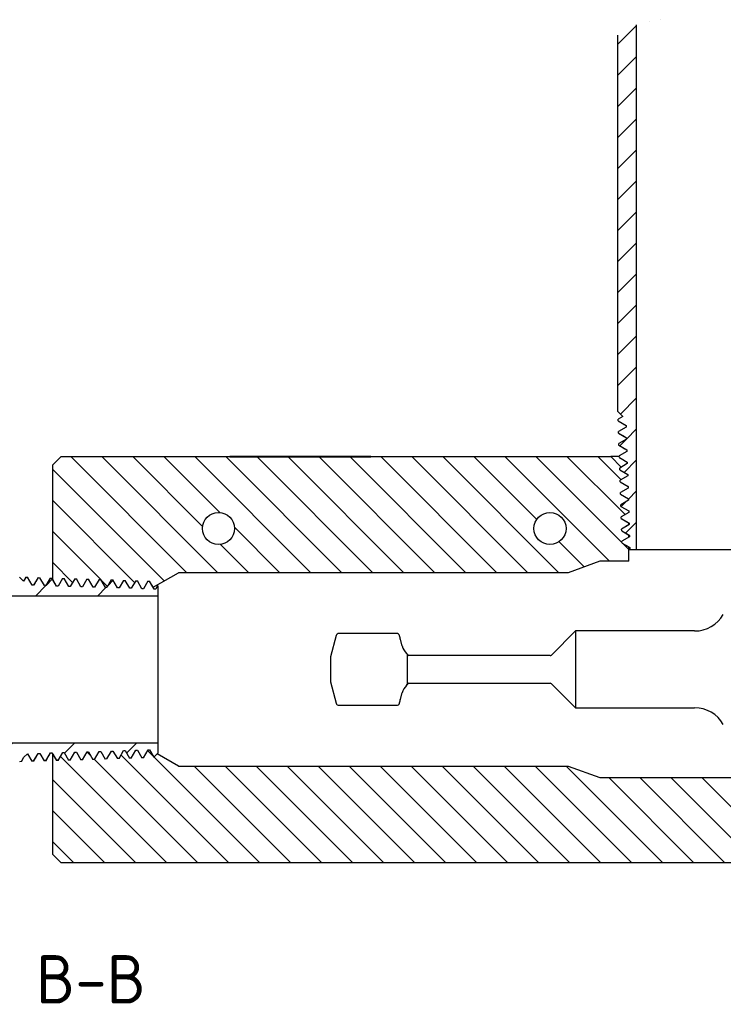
# Paper-space layout 'Blatt1' of a CAD drawing. Header units: millimetres. Extents: x 1 to 1549, y -85 to 184.
# Tile 8 of 9: x 1370 to 1472, y 2 to 145. Entities that reach past the tile are written whole.
import ezdxf
from ezdxf.enums import TextEntityAlignment as Align

# ---------------------------------------------------------------- set-up
doc = ezdxf.new("R2010")
doc.units = ezdxf.units.MM
for name, color, linetype in [('9157K45_STANDARD', 7, 'Continuous'), ('Default', 7, 'Continuous'), ('IFC-1N25-1N0-SRD', 7, 'Continuous'), ('SRD_FPC_EHEDG_20', 7, 'Continuous')]:
    doc.layers.add(name, color=color, linetype=linetype)
doc.styles.add('SEACAD_Solid_Edge_ISO', font='seiso.ttf')

# ---------------------------------------------------------------- blocks, each defined once
blk = doc.blocks.new('SE19')
at = {"layer": '9157K45_STANDARD', "linetype": 'Continuous'}
h = blk.add_hatch(dxfattribs=at)
h.set_pattern_fill('LINE', angle=45, style=0)
edge = h.paths.add_edge_path()
edge.add_arc((1463.58, 133.72), 11.13, 110.9322, 126.8699)
edge.add_line((1456.9, 142.63), (1456.9, 88.13))
edge.add_line((1456.9, 88.13), (1457.61, 87.42))
edge.add_line((1457.61, 87.42), (1456.93, 87.03))
edge.add_line((1456.93, 87.03), (1456.94, 86.78))
edge.add_line((1456.94, 86.78), (1458.09, 86.12))
edge.add_line((1458.09, 86.12), (1458.09, 85.9))
edge.add_line((1458.09, 85.9), (1456.99, 85.27))
edge.add_line((1456.99, 85.27), (1457, 85.02))
edge.add_line((1457, 85.02), (1458.14, 84.35))
edge.add_line((1458.14, 84.35), (1458.14, 84.13))
edge.add_line((1458.14, 84.13), (1457.04, 83.5))
edge.add_line((1457.04, 83.5), (1457.05, 83.25))
edge.add_line((1457.05, 83.25), (1458.2, 82.59))
edge.add_line((1458.2, 82.59), (1458.2, 82.37))
edge.add_line((1458.2, 82.37), (1457.1, 81.73))
edge.add_line((1457.1, 81.73), (1457.11, 81.48))
edge.add_line((1457.11, 81.48), (1458.25, 80.82))
edge.add_line((1458.25, 80.82), (1458.25, 80.6))
edge.add_line((1458.25, 80.6), (1457.15, 79.96))
edge.add_line((1457.15, 79.96), (1457.16, 79.72))
edge.add_line((1457.16, 79.72), (1458.31, 79.05))
edge.add_line((1458.31, 79.05), (1458.31, 78.83))
edge.add_line((1458.31, 78.83), (1457.21, 78.2))
edge.add_line((1457.21, 78.2), (1457.22, 77.95))
edge.add_line((1457.22, 77.95), (1458.36, 77.29))
edge.add_line((1458.36, 77.29), (1458.36, 77.07))
edge.add_line((1458.36, 77.07), (1457.26, 76.43))
edge.add_line((1457.26, 76.43), (1457.27, 76.18))
edge.add_line((1457.27, 76.18), (1458.42, 75.52))
edge.add_line((1458.42, 75.52), (1458.42, 75.3))
edge.add_line((1458.42, 75.3), (1457.32, 74.66))
edge.add_line((1457.32, 74.66), (1457.33, 74.42))
edge.add_line((1457.33, 74.42), (1458.47, 73.75))
edge.add_line((1458.47, 73.75), (1458.47, 73.53))
edge.add_line((1458.47, 73.53), (1457.37, 72.9))
edge.add_line((1457.37, 72.9), (1457.38, 72.65))
edge.add_line((1457.38, 72.65), (1458.53, 71.99))
edge.add_line((1458.53, 71.99), (1458.53, 71.77))
edge.add_line((1458.53, 71.77), (1457.43, 71.13))
edge.add_line((1457.43, 71.13), (1457.44, 70.88))
edge.add_line((1457.44, 70.88), (1458.58, 70.22))
edge.add_line((1458.58, 70.22), (1458.58, 70))
edge.add_line((1458.58, 70), (1457.48, 69.36))
edge.add_line((1457.48, 69.36), (1457.49, 69.11))
edge.add_line((1457.49, 69.11), (1458.64, 68.45))
edge.add_line((1458.64, 68.45), (1458.64, 68.23))
edge.add_line((1458.64, 68.23), (1458.45, 68.12))
edge.add_line((1458.45, 68.12), (1459.6, 68.12))
edge.add_line((1459.6, 68.12), (1459.6, 144.12))
h = blk.add_hatch(dxfattribs=at)
h.set_pattern_fill('LINE', scale=2, angle=45, style=0)
h.paths.add_polyline_path([(1386.44, 62.56), (1386.21, 62.56), (1385.55, 63.71), (1385.3, 63.71), (1384.67, 62.61), (1384.45, 62.61), (1383.78, 63.76), (1383.54, 63.77), (1382.9, 62.67), (1382.68, 62.67), (1382.02, 63.82), (1381.77, 63.82), (1381.13, 62.72), (1380.91, 62.72), (1380.25, 63.87), (1380, 63.88), (1379.37, 62.78), (1379.15, 62.78), (1378.48, 63.93), (1378.24, 63.93), (1377.6, 62.83), (1377.38, 62.83), (1376.72, 63.98), (1376.47, 63.99), (1375.83, 62.89), (1375.61, 62.89), (1374.95, 64.04), (1374.7, 64.04), (1374.07, 62.94), (1373.85, 62.94), (1373.18, 64.09), (1372.94, 64.1), (1372.3, 63), (1372.08, 63), (1371.42, 64.15), (1371.17, 64.15), (1370.85, 63.6), (1370.26, 64.18), (1169.3, 64.18), (1169.3, 61.48), (1390.26, 61.48), (1390.26, 62.92), (1390.25, 62.94), (1389.97, 62.45), (1389.75, 62.45), (1389.09, 63.6), (1388.84, 63.6), (1388.2, 62.5), (1387.98, 62.5), (1387.32, 63.65), (1387.07, 63.66)])
h = blk.add_hatch(dxfattribs=at)
h.set_pattern_fill('LINE', scale=2, angle=45, style=0)
h.paths.add_polyline_path([(1384.67, 37.91), (1385.33, 39.06), (1385.55, 39.06), (1386.19, 37.96), (1386.44, 37.97), (1387.1, 39.11), (1387.32, 39.11), (1387.95, 38.01), (1388.2, 38.02), (1388.87, 39.17), (1389.09, 39.17), (1389.69, 38.13), (1390.26, 38.72), (1390.26, 40.16), (1169.3, 40.16), (1169.3, 37.46), (1370.26, 37.46), (1370.28, 37.48), (1370.28, 37.46), (1370.53, 37.47), (1370.9, 38.1), (1371.42, 38.62), (1371.42, 38.62), (1372.05, 37.52), (1372.3, 37.53), (1372.96, 38.67), (1373.18, 38.67), (1373.82, 37.57), (1374.07, 37.58), (1374.73, 38.73), (1374.95, 38.73), (1375.59, 37.63), (1375.83, 37.64), (1376.5, 38.78), (1376.72, 38.78), (1377.35, 37.68), (1377.6, 37.69), (1378.26, 38.84), (1378.48, 38.84), (1379.12, 37.74), (1379.37, 37.75), (1380.03, 38.89), (1380.25, 38.89), (1380.89, 37.79), (1381.13, 37.8), (1381.8, 38.95), (1382.02, 38.95), (1382.65, 37.85), (1382.9, 37.86), (1383.56, 39), (1383.78, 39), (1384.42, 37.9)])
at = {"layer": 'IFC-1N25-1N0-SRD', "linetype": 'Continuous'}
h = blk.add_hatch(dxfattribs=at)
h.set_pattern_fill('LINE', angle=135, style=0)
h.paths.add_polyline_path([(1458.48, 68.12), (1458.45, 68.12), (1458.48, 68.14), (1458.48, 68.54), (1457.49, 69.11), (1457.48, 69.36), (1458.48, 69.94), (1458.48, 70.28), (1457.44, 70.88), (1457.43, 71.13), (1458.48, 71.74), (1458.48, 72.01), (1457.38, 72.65), (1457.37, 72.9), (1458.47, 73.53), (1458.47, 73.75), (1457.33, 74.42), (1457.32, 74.66), (1458.42, 75.3), (1458.42, 75.52), (1457.27, 76.18), (1457.26, 76.43), (1458.36, 77.07), (1458.36, 77.29), (1457.22, 77.95), (1457.21, 78.2), (1458.31, 78.83), (1458.31, 79.05), (1457.16, 79.72), (1457.15, 79.96), (1457.38, 80.1), (1455.86, 81.62), (1421.11, 81.62), (1421.11, 81.58), (1400.71, 81.58), (1400.71, 81.62), (1376.26, 81.62), (1375.06, 80.42), (1375.06, 63.85), (1375.61, 62.89), (1375.83, 62.89), (1376.47, 63.99), (1376.72, 63.98), (1377.38, 62.83), (1377.6, 62.83), (1378.24, 63.93), (1378.48, 63.93), (1379.15, 62.78), (1379.37, 62.78), (1380, 63.88), (1380.25, 63.87), (1380.91, 62.72), (1381.13, 62.72), (1381.77, 63.82), (1382.02, 63.82), (1382.68, 62.67), (1382.9, 62.67), (1383.54, 63.77), (1383.78, 63.76), (1384.45, 62.61), (1384.67, 62.61), (1385.3, 63.71), (1385.55, 63.71), (1386.21, 62.56), (1386.44, 62.56), (1387.07, 63.66), (1387.32, 63.65), (1387.98, 62.5), (1388.2, 62.5), (1388.84, 63.6), (1389.09, 63.6), (1389.6, 62.7), (1393.27, 64.82), (1449.71, 64.82), (1454.26, 66.48), (1458.48, 66.48)])
edge = h.paths.add_edge_path()
edge.add_ellipse((1399.06, 71.22), major_axis=(2.32, 0), ratio=1, start_angle=0, end_angle=360)
edge = h.paths.add_edge_path()
edge.add_ellipse((1447.06, 71.22), major_axis=(2.32, 0), ratio=1, start_angle=0, end_angle=360)
h = blk.add_hatch(dxfattribs=at)
h.set_pattern_fill('LINE', angle=135, style=0)
h.paths.add_polyline_path([(1499.06, 24.02), (1499.06, 35.26), (1498.54, 34.36), (1498.48, 34.37), (1497.52, 36.01), (1497.29, 36.01), (1496.37, 34.42), (1496.3, 34.42), (1495.35, 36.07), (1495.11, 36.07), (1494.19, 34.48), (1494.12, 34.48), (1493.17, 36.12), (1492.93, 36.12), (1492.01, 34.53), (1491.94, 34.53), (1490.99, 36.18), (1490.76, 36.18), (1489.83, 34.59), (1489.77, 34.59), (1488.82, 36.24), (1488.58, 36.24), (1487.66, 34.64), (1487.59, 34.64), (1486.64, 36.29), (1486.4, 36.29), (1486.26, 36.05), (1486.26, 35.17), (1454.26, 35.17), (1449.71, 36.82), (1393.27, 36.82), (1390.16, 38.61), (1389.69, 38.13), (1389.09, 39.17), (1388.87, 39.17), (1388.2, 38.02), (1387.95, 38.01), (1387.32, 39.11), (1387.1, 39.11), (1386.44, 37.97), (1386.19, 37.96), (1385.55, 39.06), (1385.33, 39.06), (1384.67, 37.91), (1384.42, 37.9), (1383.78, 39), (1383.56, 39), (1382.9, 37.86), (1382.65, 37.85), (1382.02, 38.95), (1381.8, 38.95), (1381.13, 37.8), (1380.89, 37.79), (1380.25, 38.89), (1380.03, 38.89), (1379.37, 37.75), (1379.12, 37.74), (1378.48, 38.84), (1378.26, 38.84), (1377.6, 37.69), (1377.35, 37.68), (1376.72, 38.78), (1376.5, 38.78), (1375.83, 37.64), (1375.59, 37.63), (1375.06, 38.54), (1375.06, 24.02), (1376.26, 22.82), (1497.86, 22.82)])
at = {"layer": '9157K45_STANDARD', "color": 7, "linetype": 'Continuous'}
for p, q in [((1459.6, 68.12), (1459.6, 144.12)), ((1456.9, 88.13), (1456.9, 142.63)), ((1457.61, 87.42), (1456.9, 88.13)), ((1457.61, 87.42), (1456.93, 87.03)), ((1456.94, 86.78), (1456.93, 87.03)), ((1456.94, 86.78), (1458.09, 86.12)), ((1458.09, 85.9), (1456.99, 85.27)), ((1458.09, 86.12), (1458.09, 85.9)), ((1457, 85.02), (1456.99, 85.27)), ((1457, 85.02), (1458.14, 84.35)), ((1458.14, 84.13), (1457.04, 83.5)), ((1458.14, 84.35), (1458.14, 84.13)), ((1457.05, 83.25), (1457.04, 83.5)), ((1457.05, 83.25), (1458.2, 82.59)), ((1458.2, 82.37), (1457.1, 81.73)), ((1457.11, 81.48), (1457.1, 81.73)), ((1457.11, 81.48), (1458.25, 80.82)), ((1458.2, 82.59), (1458.2, 82.37)), ((1458.25, 80.6), (1457.15, 79.96)), ((1457.16, 79.72), (1457.15, 79.96)), ((1458.25, 80.82), (1458.25, 80.6)), ((1457.16, 79.72), (1458.31, 79.05)), ((1458.31, 78.83), (1457.21, 78.2)), ((1458.31, 79.05), (1458.31, 78.83)), ((1457.22, 77.95), (1457.21, 78.2)), ((1457.22, 77.95), (1458.36, 77.29)), ((1458.36, 77.07), (1457.26, 76.43)), ((1458.36, 77.29), (1458.36, 77.07)), ((1457.27, 76.18), (1457.26, 76.43)), ((1457.27, 76.18), (1458.42, 75.52)), ((1458.42, 75.3), (1457.32, 74.66)), ((1457.33, 74.42), (1457.32, 74.66)), ((1457.33, 74.42), (1458.47, 73.75)), ((1458.42, 75.52), (1458.42, 75.3)), ((1458.47, 73.53), (1457.37, 72.9)), ((1457.38, 72.65), (1457.37, 72.9)), ((1458.47, 73.75), (1458.47, 73.53)), ((1457.38, 72.65), (1458.53, 71.99)), ((1458.53, 71.77), (1457.43, 71.13)), ((1458.53, 71.99), (1458.53, 71.77)), ((1457.44, 70.88), (1457.43, 71.13)), ((1457.44, 70.88), (1458.58, 70.22)), ((1458.58, 70), (1457.48, 69.36)), ((1458.58, 70.22), (1458.58, 70)), ((1457.49, 69.11), (1457.48, 69.36)), ((1457.49, 69.11), (1458.64, 68.45)), ((1458.49, 68.53), (1458.64, 68.45)), ((1458.64, 68.45), (1458.64, 68.23)), ((1458.64, 68.23), (1458.45, 68.12)), ((1459.6, 68.12), (1458.45, 68.12)), ((1480.92, 68.12), (1459.6, 68.12)), ((1370.26, 64.18), (1370.85, 63.6)), ((1371.17, 64.15), (1370.85, 63.6)), ((1371.17, 64.15), (1371.42, 64.15)), ((1372.08, 63), (1371.42, 64.15)), ((1371.15, 64.12), (1370.84, 63.6)), ((1372.3, 63), (1372.08, 63)), ((1372.94, 64.1), (1372.3, 63)), ((1372.94, 64.1), (1373.18, 64.09)), ((1373.85, 62.94), (1373.18, 64.09)), ((1374.07, 62.94), (1373.85, 62.94)), ((1374.7, 64.04), (1374.07, 62.94)), ((1374.7, 64.04), (1374.95, 64.04)), ((1375.61, 62.89), (1374.95, 64.04)), ((1375.83, 62.89), (1375.61, 62.89)), ((1376.47, 63.99), (1375.83, 62.89)), ((1376.47, 63.99), (1376.72, 63.98)), ((1377.38, 62.83), (1376.72, 63.98)), ((1377.6, 62.83), (1377.38, 62.83)), ((1378.24, 63.93), (1377.6, 62.83)), ((1378.24, 63.93), (1378.48, 63.93)), ((1379.15, 62.78), (1378.48, 63.93)), ((1379.37, 62.78), (1379.15, 62.78)), ((1380, 63.88), (1379.37, 62.78)), ((1380, 63.88), (1380.25, 63.87)), ((1380.91, 62.72), (1380.25, 63.87)), ((1381.13, 62.72), (1380.91, 62.72)), ((1381.77, 63.82), (1381.13, 62.72)), ((1381.77, 63.82), (1382.02, 63.82)), ((1382.68, 62.67), (1382.02, 63.82)), ((1383.54, 63.77), (1382.9, 62.67)), ((1383.54, 63.77), (1383.78, 63.76)), ((1384.45, 62.61), (1383.78, 63.76)), ((1385.3, 63.71), (1384.67, 62.61)), ((1385.3, 63.71), (1385.55, 63.71)), ((1386.21, 62.56), (1385.55, 63.71)), ((1387.07, 63.66), (1386.44, 62.56)), ((1387.07, 63.66), (1387.32, 63.65)), ((1387.98, 62.5), (1387.32, 63.65)), ((1388.84, 63.6), (1388.2, 62.5)), ((1388.84, 63.6), (1389.09, 63.6)), ((1389.75, 62.45), (1389.09, 63.6)), ((1390.25, 62.94), (1389.97, 62.45)), ((1390.24, 62.92), (1389.97, 62.45)), ((1390.25, 62.94), (1390.26, 62.92)), ((1390.26, 62.92), (1390.26, 61.48)), ((1169.3, 61.48), (1390.26, 61.48)), ((1382.9, 62.67), (1382.68, 62.67)), ((1384.67, 62.61), (1384.45, 62.61)), ((1386.44, 62.56), (1386.21, 62.56)), ((1388.2, 62.5), (1387.98, 62.5)), ((1389.97, 62.45), (1389.75, 62.45)), ((1390.26, 61.48), (1390.26, 40.16)), ((1390.26, 40.16), (1169.3, 40.16)), ((1390.26, 40.16), (1390.26, 38.72)), ((1371.42, 38.62), (1370.9, 38.1)), ((1371.42, 38.62), (1372.05, 37.52)), ((1371.42, 38.62), (1371.42, 38.62)), ((1372.3, 37.53), (1372.96, 38.67)), ((1372.96, 38.67), (1373.18, 38.67)), ((1373.18, 38.67), (1373.82, 37.57)), ((1374.07, 37.58), (1374.73, 38.73)), ((1374.73, 38.73), (1374.95, 38.73)), ((1374.95, 38.73), (1375.59, 37.63)), ((1375.83, 37.64), (1376.5, 38.78)), ((1376.5, 38.78), (1376.72, 38.78)), ((1376.72, 38.78), (1377.35, 37.68)), ((1377.6, 37.69), (1378.26, 38.84)), ((1378.26, 38.84), (1378.48, 38.84)), ((1378.48, 38.84), (1379.12, 37.74)), ((1379.37, 37.75), (1380.03, 38.89)), ((1380.03, 38.89), (1380.25, 38.89)), ((1380.25, 38.89), (1380.89, 37.79)), ((1381.13, 37.8), (1381.8, 38.95)), ((1381.8, 38.95), (1382.02, 38.95)), ((1382.02, 38.95), (1382.65, 37.85)), ((1382.9, 37.86), (1383.56, 39)), ((1383.56, 39), (1383.78, 39)), ((1383.78, 39), (1384.42, 37.9)), ((1384.67, 37.91), (1385.33, 39.06)), ((1385.33, 39.06), (1385.55, 39.06)), ((1385.55, 39.06), (1386.19, 37.96)), ((1386.44, 37.97), (1387.1, 39.11)), ((1387.1, 39.11), (1387.32, 39.11)), ((1387.32, 39.11), (1387.95, 38.01)), ((1388.2, 38.02), (1388.87, 39.17)), ((1388.87, 39.17), (1389.09, 39.17)), ((1389.09, 39.17), (1389.69, 38.13)), ((1390.26, 38.72), (1389.69, 38.13)), ((1370.28, 37.48), (1370.28, 37.46)), ((1370.53, 37.47), (1370.28, 37.46)), ((1370.53, 37.47), (1370.9, 38.1)), ((1370.55, 37.5), (1370.9, 38.1)), ((1372.3, 37.53), (1372.05, 37.52)), ((1374.07, 37.58), (1373.82, 37.57)), ((1375.83, 37.64), (1375.59, 37.63)), ((1377.6, 37.69), (1377.35, 37.68)), ((1379.37, 37.75), (1379.12, 37.74)), ((1381.13, 37.8), (1380.89, 37.79)), ((1382.9, 37.86), (1382.65, 37.85)), ((1384.67, 37.91), (1384.42, 37.9)), ((1386.44, 37.97), (1386.19, 37.96)), ((1388.2, 38.02), (1387.95, 38.01))]:
    blk.add_line(p, q, dxfattribs=at)
for centre, radius, start, end in [((1693.08, 44.66), 322.5, 176.5354, 176.5405), ((1677.29, 45.13), 304.94, 176.4341, 176.4393), ((1557.45, 48.69), 183.4, 175.1973, 175.2062), ((1797.72, 45.47), 407.85, 177.5456, 177.5478), ((1306.27, 43.65), 64.56, 354.5081, 354.5351), ((1299.31, 44.09), 73.29, 354.8609, 354.8841), ((1302.94, 44.06), 71.42, 354.7937, 354.8175), ((1322.19, 43.73), 59.24, 354.257, 354.2571)]:
    blk.add_arc(centre, radius, start, end, dxfattribs=at)
for points in [[(1456.97, 86.76), (1457.34, 86.55), (1457.71, 86.34), (1458.09, 86.12)], [(1457.03, 85), (1457.4, 84.78), (1457.77, 84.57), (1458.14, 84.35)], [(1457.08, 83.23), (1457.45, 83.02), (1457.82, 82.8), (1458.2, 82.58)], [(1457.14, 81.46), (1457.51, 81.25), (1457.88, 81.03), (1458.25, 80.82)], [(1458.49, 72.01), (1458.5, 72), (1458.51, 71.99), (1458.53, 71.98)], [(1458.5, 70.26), (1458.53, 70.25), (1458.56, 70.23), (1458.58, 70.22)], [(1372.92, 64.07), (1372.71, 63.72), (1372.5, 63.36), (1372.3, 63)], [(1374.68, 64.01), (1374.48, 63.66), (1374.27, 63.3), (1374.06, 62.94)], [(1372.32, 37.56), (1372.53, 37.92), (1372.75, 38.3), (1372.97, 38.67)], [(1374.09, 37.61), (1374.3, 37.98), (1374.52, 38.35), (1374.73, 38.73)]]:
    blk.add_open_spline(points, degree=3, dxfattribs=at)
for points, knots in [([(1457, 85.02), (1457, 85.01), (1457, 85.01), (1457.02, 85), (1457.02, 85)], [0, 0, 0, 0, 0.1385672, 0.1647251, 0.1647251, 0.1647251, 0.1647251]), ([(1457.05, 83.25), (1457.05, 83.25), (1457.06, 83.24), (1457.07, 83.23), (1457.08, 83.23)], [0, 0, 0, 0, 0.1208798, 0.1647867, 0.1647867, 0.1647867, 0.1647867]), ([(1457.11, 81.48), (1457.11, 81.48), (1457.12, 81.47), (1457.13, 81.47), (1457.13, 81.47)], [0.0031992, 0.0031992, 0.0031992, 0.0031992, 0.1495579, 0.1647245, 0.1647245, 0.1647245, 0.1647245])]:
    blk.add_open_spline(points, degree=3, knots=knots, dxfattribs=at)
at = {"layer": 'IFC-1N25-1N0-SRD', "color": 7, "linetype": 'Continuous'}
for p, q in [((1375.06, 80.42), (1376.26, 81.62)), ((1376.26, 81.62), (1400.71, 81.62)), ((1412.27, 81.62), (1400.71, 81.62)), ((1400.71, 81.58), (1400.71, 81.62)), ((1400.71, 81.58), (1421.11, 81.58)), ((1412.27, 81.58), (1412.27, 81.62)), ((1421.11, 81.62), (1412.27, 81.62)), ((1421.11, 81.62), (1455.86, 81.62)), ((1421.11, 81.62), (1421.11, 81.58)), ((1457.1, 81.62), (1455.86, 81.62)), ((1457.38, 80.1), (1455.86, 81.62)), ((1375.06, 63.85), (1375.06, 80.42)), ((1457.38, 80.1), (1457.15, 79.96)), ((1457.16, 79.72), (1457.15, 79.96)), ((1457.16, 79.72), (1458.31, 79.05)), ((1458.31, 78.83), (1457.21, 78.2)), ((1458.31, 79.05), (1458.31, 78.83)), ((1457.22, 77.95), (1457.21, 78.2)), ((1457.22, 77.95), (1458.36, 77.29)), ((1458.36, 77.07), (1457.26, 76.43)), ((1458.36, 77.29), (1458.36, 77.07)), ((1457.27, 76.18), (1457.26, 76.43)), ((1457.27, 76.18), (1458.42, 75.52)), ((1458.42, 75.3), (1457.32, 74.66)), ((1457.33, 74.42), (1457.32, 74.66)), ((1457.33, 74.42), (1458.47, 73.75)), ((1458.42, 75.52), (1458.42, 75.3)), ((1458.47, 73.53), (1457.37, 72.9)), ((1457.38, 72.65), (1457.37, 72.9)), ((1458.47, 73.75), (1458.47, 73.53)), ((1457.38, 72.65), (1458.48, 72.01)), ((1458.48, 71.74), (1457.43, 71.13)), ((1458.48, 71.74), (1458.48, 72.01)), ((1457.44, 70.88), (1457.43, 71.13)), ((1457.44, 70.88), (1458.48, 70.28)), ((1458.48, 69.94), (1457.48, 69.36)), ((1458.48, 69.94), (1458.48, 70.28)), ((1457.49, 69.11), (1457.48, 69.36)), ((1457.49, 69.11), (1458.48, 68.54)), ((1458.48, 68.14), (1458.48, 68.54)), ((1458.48, 68.14), (1458.45, 68.12)), ((1458.48, 68.12), (1458.45, 68.12)), ((1458.48, 66.48), (1458.48, 68.12)), ((1454.26, 66.48), (1449.71, 64.82)), ((1458.48, 66.48), (1454.26, 66.48)), ((1389.6, 62.7), (1393.27, 64.82)), ((1449.71, 64.82), (1393.27, 64.82)), ((1375.61, 62.89), (1375.06, 63.85)), ((1375.83, 62.89), (1375.61, 62.89)), ((1376.47, 63.99), (1375.83, 62.89)), ((1376.47, 63.99), (1376.72, 63.98)), ((1377.38, 62.83), (1376.72, 63.98)), ((1377.6, 62.83), (1377.38, 62.83)), ((1378.24, 63.93), (1377.6, 62.83)), ((1378.24, 63.93), (1378.48, 63.93)), ((1379.15, 62.78), (1378.48, 63.93)), ((1379.37, 62.78), (1379.15, 62.78)), ((1380, 63.88), (1379.37, 62.78)), ((1380, 63.88), (1380.25, 63.87)), ((1380.91, 62.72), (1380.25, 63.87)), ((1381.13, 62.72), (1380.91, 62.72)), ((1381.77, 63.82), (1381.13, 62.72)), ((1381.77, 63.82), (1382.02, 63.82)), ((1382.68, 62.67), (1382.02, 63.82)), ((1383.54, 63.77), (1382.9, 62.67)), ((1383.54, 63.77), (1383.78, 63.76)), ((1384.45, 62.61), (1383.78, 63.76)), ((1385.3, 63.71), (1384.67, 62.61)), ((1385.3, 63.71), (1385.55, 63.71)), ((1386.21, 62.56), (1385.55, 63.71)), ((1387.07, 63.66), (1386.44, 62.56)), ((1387.07, 63.66), (1387.32, 63.65)), ((1387.98, 62.5), (1387.32, 63.65)), ((1388.84, 63.6), (1388.2, 62.5)), ((1388.84, 63.6), (1389.09, 63.6)), ((1389.6, 62.7), (1389.09, 63.6)), ((1382.9, 62.67), (1382.68, 62.67)), ((1384.67, 62.61), (1384.45, 62.61)), ((1386.44, 62.56), (1386.21, 62.56)), ((1388.2, 62.5), (1387.98, 62.5)), ((1375.06, 24.02), (1375.06, 38.54)), ((1375.06, 38.54), (1375.59, 37.63)), ((1375.83, 37.64), (1376.5, 38.78)), ((1376.5, 38.78), (1376.72, 38.78)), ((1376.72, 38.78), (1377.35, 37.68)), ((1377.6, 37.69), (1378.26, 38.84)), ((1378.26, 38.84), (1378.48, 38.84)), ((1378.48, 38.84), (1379.12, 37.74)), ((1379.37, 37.75), (1380.03, 38.89)), ((1380.03, 38.89), (1380.25, 38.89)), ((1380.25, 38.89), (1380.89, 37.79)), ((1381.13, 37.8), (1381.8, 38.95)), ((1381.8, 38.95), (1382.02, 38.95)), ((1382.02, 38.95), (1382.65, 37.85)), ((1382.9, 37.86), (1383.56, 39)), ((1383.56, 39), (1383.78, 39)), ((1383.78, 39), (1384.42, 37.9)), ((1384.67, 37.91), (1385.33, 39.06)), ((1385.33, 39.06), (1385.55, 39.06)), ((1385.55, 39.06), (1386.19, 37.96)), ((1386.44, 37.97), (1387.1, 39.11)), ((1387.1, 39.11), (1387.32, 39.11)), ((1387.32, 39.11), (1387.95, 38.01)), ((1388.2, 38.02), (1388.87, 39.17)), ((1388.87, 39.17), (1389.09, 39.17)), ((1389.09, 39.17), (1389.69, 38.13)), ((1390.16, 38.61), (1389.69, 38.13)), ((1393.27, 36.82), (1390.16, 38.61)), ((1375.83, 37.64), (1375.59, 37.63)), ((1377.6, 37.69), (1377.35, 37.68)), ((1379.37, 37.75), (1379.12, 37.74)), ((1381.13, 37.8), (1380.89, 37.79)), ((1382.9, 37.86), (1382.65, 37.85)), ((1384.67, 37.91), (1384.42, 37.9)), ((1386.44, 37.97), (1386.19, 37.96)), ((1388.2, 38.02), (1387.95, 38.01)), ((1393.27, 36.82), (1449.71, 36.82)), ((1449.71, 36.82), (1454.26, 35.17)), ((1454.26, 35.17), (1486.26, 35.17)), ((1376.26, 22.82), (1375.06, 24.02)), ((1497.86, 22.82), (1376.26, 22.82))]:
    blk.add_line(p, q, dxfattribs=at)
for centre in [(1399.06, 71.22), (1447.06, 71.22)]:
    blk.add_circle(centre, 2.32, dxfattribs=at)
for points in [[(1458.48, 72.01), (1458.48, 72.01), (1458.49, 72), (1458.51, 71.99)], [(1458.48, 70.28), (1458.48, 70.27), (1458.49, 70.26), (1458.51, 70.26)]]:
    blk.add_open_spline(points, degree=3, dxfattribs=at)
at = {"layer": 'SRD_FPC_EHEDG_20', "color": 7, "linetype": 'Continuous'}
for p, q in [((1416.11, 55.72), (1415.28, 52.62)), ((1424.87, 56.02), (1416.5, 56.02)), ((1425.66, 54.21), (1425.26, 55.72)), ((1450.76, 56.38), (1447.27, 52.89)), ((1450.76, 56.38), (1450.76, 45.26)), ((1468, 56.38), (1450.76, 56.38)), ((1426.4, 53.02), (1426.29, 53.14)), ((1426.4, 53.02), (1426.4, 48.62)), ((1447.1, 52.82), (1426.64, 52.82)), ((1415.28, 52.62), (1415.28, 49.02)), ((1415.28, 49.02), (1416.11, 45.92)), ((1426.29, 48.51), (1426.4, 48.62)), ((1426.64, 48.82), (1447.1, 48.82)), ((1447.27, 48.75), (1450.76, 45.26)), ((1425.26, 45.92), (1425.66, 47.43)), ((1416.5, 45.62), (1424.87, 45.62)), ((1450.76, 45.26), (1468, 45.26))]:
    blk.add_line(p, q, dxfattribs=at)
for centre, radius, start, end in [((1468, 61.18), 4.8, 270, 330), ((1416.5, 55.62), 0.4, 90.011, 165.2381), ((1424.87, 55.62), 0.4, 14.7619, 89.9903), ((1365, 39.39), 62.43, 14.5572, 15.1134), ((1427.98, 54.83), 2.4, 195, 225), ((1426.64, 53.06), 0.24, 189.5941, 270), ((1447.1, 53.06), 0.24, 270, 315), ((1427.98, 46.81), 2.4, 135, 165), ((1426.64, 48.58), 0.24, 90, 170.4059), ((1447.1, 48.58), 0.24, 45, 90), ((1416.5, 46.02), 0.4, 194.7619, 269.9903), ((1424.87, 46.02), 0.4, 270.011, 345.2381), ((1365, 62.25), 62.43, 344.8866, 345.4466), ((1468, 40.46), 4.8, 30, 90)]:
    blk.add_arc(centre, radius, start, end, dxfattribs=at)
blk = doc.blocks.new('SE20')
at = {"layer": 'Default', "color": 7, "linetype": 'Continuous', "const_width": 0.00025}
blk.add_lwpolyline([(1456.9, 142.63, -0.333333), (1470.26, 142.63, 0.333333), (1483.62, 142.63, 0.333333)], format="xyb", dxfattribs=at)

psp = doc.layouts.new('Blatt1')

# ---------------------------------------------------------------- block references
at = {"layer": 'Default'}
for name in ['SE19', 'SE20']:
    psp.add_blockref(name, (0, 0), dxfattribs=at)

# ---------------------------------------------------------------- texts
at = {"layer": 'Default', "color": 7, "linetype": 'Continuous', "style": 'SEACAD_Solid_Edge_ISO'}
psp.add_text('Schnitt B-B', height=7, dxfattribs=at).set_placement((1340.479, 9.472), align=Align.TOP_LEFT)

doc.saveas('drawing.dxf')
